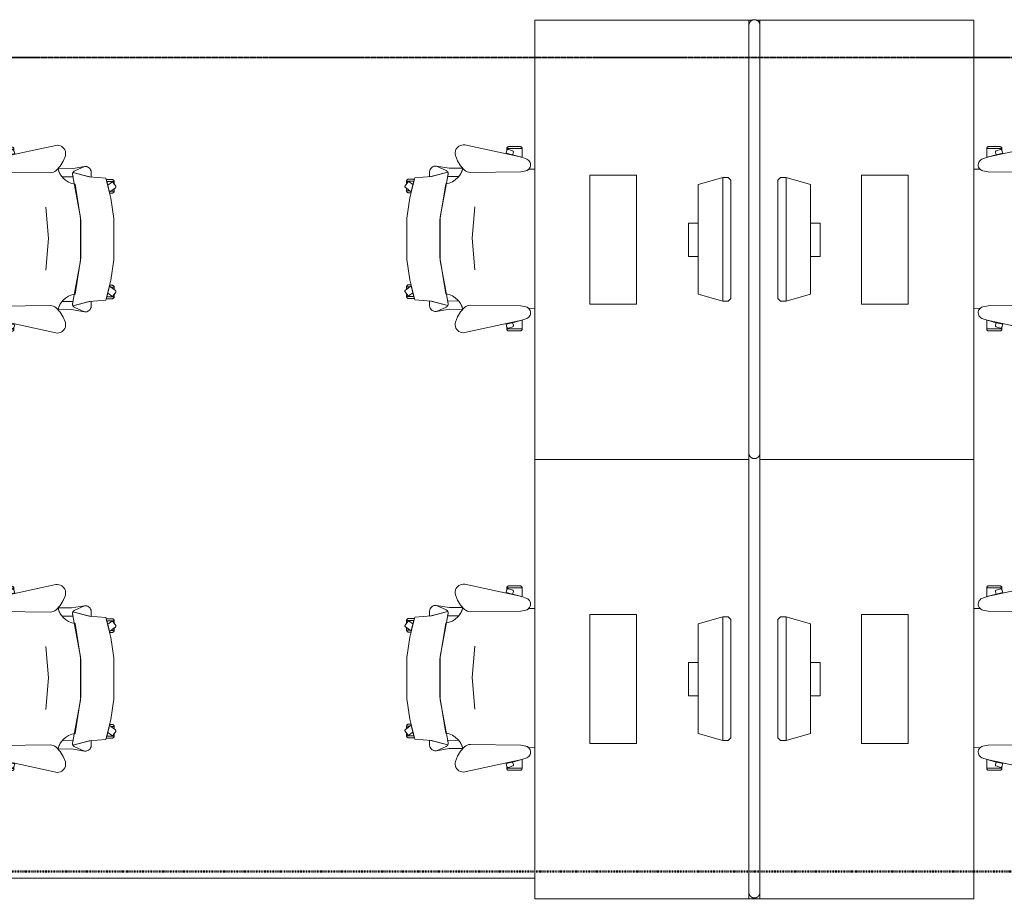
# Model space of a CAD drawing. Header units: millimetres. Extents: x -3388 to 301539, y -5590 to 54660.
# Tile 41 of 216: x 48600 to 52188, y 12837 to 16037. Entities that reach past the tile are written whole.
import ezdxf

# ---------------------------------------------------------------- set-up
doc = ezdxf.new("R2010")
doc.units = ezdxf.units.MM
doc.linetypes.add('30_minuten', pattern=[5.6, 2.4, -1.6, 0, -1.6])
doc.linetypes.add('doorsnede', pattern=[23, 10, -1, 0, -1, 10, -1])
for name, color, linetype, lineweight in [('A-GENM', 13, 'Continuous', 9), ('A-WALL', 113, 'Continuous', 9), ('G-ANNO-SYMB', 111, 'Continuous', 50), ('I-FURN', 30, 'Continuous', 13), ('I-FURN-PNLS', 30, 'Continuous', 13)]:
    doc.layers.add(name, color=color, linetype=linetype, lineweight=lineweight)

# ---------------------------------------------------------------- blocks, each defined once
blk = doc.blocks.new('82_FU_WPB_SH_oth_bureaustoel - Medachair_dwg-4535414-4e verdieping - bouwdeel 3_ 4_ 5')
at = {"layer": 'I-FURN', "color": 8, "lineweight": 9, "flags": 128}
for points in [[(940.758, 324.147), (956.25, 302.822), (930.663, 296.398), (920.955, 309.759), (920.562, 310.431), (920.307, 311.165), (920.201, 311.936), (920.246, 312.713), (920.443, 313.465), (920.782, 314.165), (921.252, 314.785), (921.833, 315.302), (935.215, 325.024), (935.808, 325.381), (936.454, 325.628), (937.133, 325.76), (937.824, 325.773), (938.507, 325.664), (939.161, 325.439), (939.766, 325.104), (940.304, 324.669)], [(1315.08, 324.147), (1299.59, 302.822), (1325.17, 296.398), (1334.88, 309.759), (1335.27, 310.431), (1335.53, 311.165), (1335.64, 311.936), (1335.59, 312.713), (1335.39, 313.465), (1335.05, 314.165), (1334.58, 314.785), (1334, 315.302), (1320.62, 325.024), (1319.95, 325.418), (1319.21, 325.673), (1318.44, 325.779), (1317.67, 325.733), (1316.92, 325.537), (1316.22, 325.197), (1315.6, 324.728)], [(892.889, 168.223), (890.967, 168.059), (889.043, 168.196), (887.164, 168.631), (885.376, 169.354), (900.733, 228.425), (905.902, 289.24), (978.561, 307.639), (1052.71, 318.565), (1203.12, 318.565), (1277.28, 307.639), (1349.93, 289.24), (1355.1, 228.425), (1370.46, 169.354), (1368.67, 168.631), (1366.79, 168.196), (1364.87, 168.059), (1362.95, 168.223), (1207.14, 197.058), (1048.69, 197.058)], [(918.125, 319.565), (927.701, 319.565), (921.833, 315.302), (921.252, 314.785), (920.782, 314.165), (920.443, 313.465), (920.246, 312.713), (920.201, 311.936), (920.307, 311.165), (920.562, 310.431), (920.955, 309.759), (930.663, 296.398), (918.125, 292.89), (918.125, 319.565), (918.125, 292.89), (910.828, 290.739), (910.828, 312.214), (910.93, 313.488), (911.254, 314.724), (911.788, 315.885), (912.516, 316.936), (913.416, 317.843), (914.461, 318.579), (915.618, 319.121), (916.852, 319.453)], [(952.817, 319.565), (944.086, 319.565), (952.817, 307.547)], [(956.25, 302.822), (960.114, 303.709), (960.114, 312.214), (960.012, 313.488), (959.689, 314.724), (959.155, 315.885), (958.427, 316.936), (957.526, 317.842), (956.482, 318.578), (955.325, 319.121), (954.091, 319.453), (952.817, 319.565), (952.817, 307.547)], [(1299.59, 302.822), (1295.72, 303.709), (1295.72, 312.214), (1295.82, 313.488), (1296.15, 314.724), (1296.68, 315.885), (1297.41, 316.936), (1298.31, 317.842), (1299.35, 318.578), (1300.51, 319.121), (1301.75, 319.453), (1303.02, 319.565), (1303.02, 307.547)], [(1303.02, 319.565), (1311.75, 319.565), (1303.02, 307.547)], [(1337.71, 319.565), (1328.13, 319.565), (1334, 315.302), (1334.58, 314.785), (1335.05, 314.165), (1335.39, 313.465), (1335.59, 312.713), (1335.64, 311.936), (1335.53, 311.165), (1335.27, 310.431), (1334.88, 309.759), (1325.17, 296.398), (1337.71, 292.89), (1337.71, 319.565), (1337.71, 292.89), (1345.01, 290.739), (1345.01, 312.214), (1344.91, 313.488), (1344.58, 314.724), (1344.05, 315.885), (1343.32, 316.936), (1342.42, 317.843), (1341.38, 318.579), (1340.22, 319.121), (1338.98, 319.453)], [(885.376, 169.354), (901.933, 235.905), (883.884, 235.905), (878.925, 235.405), (875.362, 233.856), (872.064, 231.801), (869.103, 229.285), (866.877, 226.428), (865.11, 223.266), (863.842, 219.874), (863.209, 217.007), (863.006, 214.077), (863.24, 211.15), (879.412, 175.835), (880.431, 173.831), (881.796, 172.044), (883.463, 170.535)], [(871.242, 164.405), (863.24, 211.15), (879.412, 175.835), (880.505, 173.714), (881.986, 171.843), (883.8, 170.291), (885.878, 169.118), (888.143, 168.366), (890.51, 168.064), (892.892, 168.223), (901.41, 170.576), (901.218, 129.572), (891.954, 123.132), (881.803, 118.206), (871.01, 114.916)], [(1362.94, 168.223), (1354.43, 170.576), (1354.62, 129.572), (1363.88, 123.132), (1374.03, 118.206), (1384.83, 114.916), (1384.59, 164.405), (1392.6, 211.15), (1376.42, 175.835), (1375.41, 173.831), (1374.04, 172.044), (1372.37, 170.535), (1370.46, 169.354), (1368.67, 168.631), (1366.79, 168.196), (1364.87, 168.059)], [(824.403, 141.678), (818.953, 142.657), (813.415, 142.634), (807.972, 141.609), (802.805, 139.617), (798.084, 136.723), (793.963, 133.023), (790.58, 128.638), (788.046, 123.714), (786.445, 118.413), (785.829, 112.909), (786.219, 107.385), (831.099, -100.079), (837.63, -118.572), (839.728, -122.329), (842.495, -125.624), (845.834, -128.337), (849.625, -130.373), (853.732, -131.657), (858.007, -132.144), (862.297, -131.816), (866.449, -130.686), (870.313, -128.793), (873.751, -126.206), (876.639, -123.017), (878.875, -119.341), (880.377, -115.309), (883.676, -96.3046), (886.374, 87.0952), (885.563, 92.9865), (883.773, 98.6577), (881.055, 103.947), (877.488, 108.705), (862.019, 123.036), (844.106, 134.163)], [(1369.46, 87.0952), (1372.16, -96.3046), (1375.46, -115.309), (1376.96, -119.341), (1379.2, -123.017), (1382.09, -126.206), (1385.52, -128.793), (1389.39, -130.686), (1393.54, -131.816), (1397.83, -132.144), (1402.1, -131.657), (1406.21, -130.373), (1410, -128.337), (1413.34, -125.624), (1416.11, -122.329), (1418.21, -118.572), (1424.74, -100.079), (1469.62, 107.385), (1470.01, 112.909), (1469.39, 118.413), (1467.79, 123.714), (1465.26, 128.638), (1461.87, 133.023), (1457.75, 136.723), (1453.03, 139.617), (1447.86, 141.609), (1442.42, 142.634), (1436.88, 142.657), (1431.43, 141.678), (1411.73, 134.163), (1393.82, 123.036), (1378.35, 108.705), (1374.78, 103.947), (1372.06, 98.6577), (1370.27, 92.9865)], [(799.562, -101.355), (799.562, -45.6211), (798.289, -45.733), (797.055, -46.0653), (795.898, -46.6078), (794.853, -47.3438), (793.953, -48.2507), (793.225, -49.3008), (792.691, -50.4619), (792.368, -51.6983), (792.265, -52.9721), (792.265, -94.1338), (792.419, -95.5465), (792.843, -96.9028), (793.521, -98.1512), (794.429, -99.2443), (795.532, -100.141), (796.787, -100.807), (798.148, -101.216)], [(799.562, -45.5991), (807.31, -45.5991), (805.271, -46.2618), (804.634, -46.532), (804.054, -46.9088), (803.548, -47.3805), (803.132, -47.9329), (802.818, -48.5492), (802.616, -49.2106), (802.531, -49.8971), (802.568, -50.5879), (802.723, -51.2618), (807.834, -66.993), (808.146, -67.7056), (808.591, -68.3438), (809.152, -68.8829), (809.807, -69.3023), (810.531, -69.5858), (811.297, -69.7226), (812.075, -69.7073), (812.834, -69.5406), (822.297, -66.4659), (831.099, -100.057), (831.452, -101.333), (799.562, -101.333)], [(816.415, -42.6409), (805.266, -46.2635), (804.629, -46.5337), (804.049, -46.9104), (803.543, -47.3822), (803.127, -47.9346), (802.813, -48.5508), (802.61, -49.2123), (802.526, -49.8988), (802.562, -50.5895), (802.718, -51.2635), (807.829, -66.9946), (808.141, -67.7073), (808.586, -68.3455), (809.147, -68.8846), (809.802, -69.304), (810.526, -69.5875), (811.292, -69.7243), (812.07, -69.709), (812.829, -69.5423), (822.292, -66.4676)], [(1456.27, -45.5991), (1448.53, -45.5991), (1450.57, -46.2618), (1451.2, -46.532), (1451.78, -46.9088), (1452.29, -47.3805), (1452.7, -47.9329), (1453.02, -48.5492), (1453.22, -49.2106), (1453.3, -49.8971), (1453.27, -50.5879), (1453.11, -51.2618), (1448, -66.993), (1447.73, -67.6297), (1447.35, -68.2097), (1446.88, -68.7156), (1446.33, -69.1319), (1445.71, -69.4459), (1445.05, -69.6481), (1444.37, -69.7324), (1443.68, -69.6962), (1443, -69.5406), (1433.54, -66.4659), (1424.74, -100.057), (1424.38, -101.333), (1456.27, -101.333)], [(1439.42, -42.6409), (1450.57, -46.2635), (1451.21, -46.5337), (1451.79, -46.9104), (1452.29, -47.3822), (1452.71, -47.9346), (1453.02, -48.5508), (1453.23, -49.2123), (1453.31, -49.8988), (1453.27, -50.5895), (1453.12, -51.2635), (1448.01, -66.9946), (1447.69, -67.7073), (1447.25, -68.3455), (1446.69, -68.8846), (1446.03, -69.304), (1445.31, -69.5875), (1444.54, -69.7243), (1443.77, -69.709), (1443.01, -69.5423), (1433.54, -66.4676)], [(1456.27, -101.355), (1456.27, -45.6211), (1457.55, -45.733), (1458.78, -46.0653), (1459.94, -46.6078), (1460.98, -47.3438), (1461.88, -48.2507), (1462.61, -49.3008), (1463.14, -50.4619), (1463.47, -51.6983), (1463.57, -52.9721), (1463.57, -94.1338), (1463.42, -95.5465), (1462.99, -96.9028), (1462.31, -98.1512), (1461.41, -99.2443), (1460.3, -100.141), (1459.05, -100.807), (1457.69, -101.216)]]:
    blk.add_lwpolyline(points, close=True, dxfattribs=at)
for points in [[(1391.99, 219.874), (1392.63, 217.007), (1392.83, 214.077), (1392.6, 211.15), (1392.83, 214.077), (1392.63, 217.007), (1391.99, 219.874), (1390.73, 223.267), (1388.96, 226.428), (1386.73, 229.285), (1383.77, 231.802), (1380.47, 233.857), (1376.91, 235.406), (1371.95, 235.905), (1353.9, 235.905), (1370.46, 169.354), (1372.37, 170.535), (1374.04, 172.044), (1375.41, 173.831), (1376.42, 175.835), (1392.6, 211.15)], [(1375.46, -115.309), (1372.16, -96.3046), (1369.46, 87.0952), (1370.27, 92.9865), (1372.06, 98.6577), (1374.78, 103.947), (1378.35, 108.705), (1384.43, 115.005), (1372.33, 118.902), (1361.09, 124.852), (1351.07, 132.673), (1342.56, 142.125), (1335.84, 152.917), (1331.11, 164.717), (1328.51, 177.162), (1195.33, 198.061), (1060.51, 198.061), (927.325, 177.162), (924.726, 164.717), (919.993, 152.917), (913.272, 142.125), (904.769, 132.673), (894.746, 124.852), (883.511, 118.902), (871.409, 115.005), (877.488, 108.705), (881.055, 103.947), (883.773, 98.6577), (885.563, 92.9865), (886.374, 87.0952), (883.676, -96.3046), (880.377, -115.309), (879.012, -119.052), (877.014, -122.499), (874.445, -125.544), (874.7616, -147.7067)], [(1241.01, 70.5866), (1126.01, 80.6836), (1011.01, 70.5866)], [(1381.0744, -147.7067), (1381.39, -125.544), (1378.82, -122.499), (1376.82, -119.052), (1375.46, -115.309)]]:
    blk.add_lwpolyline(points, dxfattribs=at)
blk = doc.blocks.new('82_FU_WPB_SH_oth_bureaustoel - 82_FU_WPB_SH_oth_bureaustoel-362900-4e verdieping - bouwdeel 3_ 4_ 5')
blk.add_blockref('82_FU_WPB_SH_oth_bureaustoel - Medachair_dwg-4535414-4e verdieping - bouwdeel 3_ 4_ 5', (-1131.3, 47.7))
blk = doc.blocks.new('82_FUS_WPB_AV_oth_werkplekken - wp_dubbel _4 pers_-369125-4e verdieping - bouwdeel 3_ 4_ 5')
at = {"layer": 'I-FURN-PNLS', "color": 8, "lineweight": 9}
for p, q in [((777.2, 20), (-781.3, 20)), ((2377.2, 20), (-781.3, 20)), ((-781.3, -20), (777.2, -20)), ((-781.3, -20), (2377.2, -20))]:
    blk.add_line(p, q, dxfattribs=at)
for points, knots in [([(-801.3, 0), (-801.3, 0.9), (-801.2, 2.3), (-800.9, 4.1), (-800.6, 5.3), (-800.2, 6.6), (-799.8, 7.8), (-799.2, 8.9), (-798.7, 10), (-798, 11.1), (-797.3, 12), (-796.6, 12.9), (-795.9, 13.8), (-795.1, 14.6), (-794, 15.5), (-792.8, 16.4), (-791.7, 17.1), (-790.5, 17.8), (-788.3, 18.8), (-785.2, 19.8), (-782.6, 20), (-781.3, 20)], [0, 0, 0, 0, 0.071429, 0.107143, 0.142857, 0.178571, 0.214286, 0.25, 0.285714, 0.321429, 0.357143, 0.392857, 0.428571, 0.464286, 0.5, 0.571429, 0.607143, 0.642857, 0.714286, 0.857143, 1, 1, 1, 1]), ([(-781.3, 20), (-782.6, 20), (-785.2, 19.8), (-788.3, 18.8), (-790.5, 17.8), (-791.7, 17.1), (-792.6, 16.6), (-793.4, 16), (-794.3, 15.3), (-795.1, 14.6), (-795.9, 13.8), (-796.6, 12.9), (-797.3, 12), (-798, 11.1), (-798.7, 10), (-799.2, 8.9), (-799.8, 7.8), (-800.2, 6.6), (-800.6, 5.3), (-800.9, 4.1), (-801.2, 2.3), (-801.3, 0.9), (-801.3, 0)], [-1, -1, -1, -1, -0.857143, -0.714286, -0.642857, -0.607143, -0.571429, -0.535714, -0.5, -0.464286, -0.428571, -0.392857, -0.357143, -0.321429, -0.285714, -0.25, -0.214286, -0.178571, -0.142857, -0.107143, -0.071429, 0, 0, 0, 0]), ([(-781.3, -20), (-782.6, -20), (-785.2, -19.8), (-788.3, -18.8), (-790.5, -17.8), (-791.7, -17.1), (-792.6, -16.6), (-793.4, -16), (-794.3, -15.3), (-795.1, -14.6), (-795.9, -13.8), (-796.6, -12.9), (-797.3, -12), (-798, -11.1), (-798.7, -10), (-799.2, -8.9), (-799.8, -7.8), (-800.2, -6.6), (-800.6, -5.3), (-800.9, -4.1), (-801.2, -2.3), (-801.3, -0.9), (-801.3, 0)], [0, 0, 0, 0, 0.142857, 0.285714, 0.357143, 0.392857, 0.428571, 0.464286, 0.5, 0.535714, 0.571429, 0.607143, 0.642857, 0.678571, 0.714286, 0.75, 0.785714, 0.821429, 0.857143, 0.892857, 0.928571, 1, 1, 1, 1]), ([(-801.3, 0), (-801.3, -0.9), (-801.2, -2.3), (-800.9, -4.1), (-800.6, -5.3), (-800.2, -6.6), (-799.8, -7.8), (-799.2, -8.9), (-798.7, -10), (-798, -11.1), (-797.1, -12.3), (-796.1, -13.5), (-795.1, -14.6), (-794.3, -15.3), (-793.4, -16), (-792.6, -16.6), (-791.7, -17.1), (-790.5, -17.8), (-788.3, -18.8), (-785.2, -19.8), (-782.6, -20), (-781.3, -20)], [-1, -1, -1, -1, -0.928571, -0.892857, -0.857143, -0.821429, -0.785714, -0.75, -0.714286, -0.678571, -0.642857, -0.571429, -0.535714, -0.5, -0.464286, -0.428571, -0.392857, -0.357143, -0.285714, -0.142857, 0, 0, 0, 0]), ([(777.2, 20), (778.5, 20), (781.1, 19.8), (784.2, 18.8), (786.3, 17.8), (787.5, 17.1), (788.4, 16.6), (789.3, 16), (790.1, 15.3), (790.9, 14.6), (791.7, 13.8), (792.5, 12.9), (793.2, 12), (793.9, 11.1), (794.5, 10), (795.1, 8.9), (795.6, 7.8), (796.1, 6.6), (796.5, 5.3), (796.8, 4.1), (797.1, 2.3), (797.2, 0.9), (797.2, 0)], [0, 0, 0, 0, 0.142857, 0.285714, 0.357143, 0.392857, 0.428571, 0.464286, 0.5, 0.535714, 0.571429, 0.607143, 0.642857, 0.678571, 0.714286, 0.75, 0.785714, 0.821429, 0.857143, 0.892857, 0.928571, 1, 1, 1, 1]), ([(797.2, 0), (797.2, -0.9), (797.1, -2.3), (796.8, -4.1), (796.5, -5.3), (796.1, -6.6), (795.6, -7.8), (795.1, -8.9), (794.5, -10), (793.9, -11.1), (793.2, -12), (792.5, -12.9), (791.7, -13.8), (790.9, -14.6), (789.8, -15.5), (788.7, -16.4), (787.5, -17.1), (786.3, -17.8), (784.2, -18.8), (781.1, -19.8), (778.5, -20), (777.2, -20)], [0, 0, 0, 0, 0.071429, 0.107143, 0.142857, 0.178571, 0.214286, 0.25, 0.285714, 0.321429, 0.357143, 0.392857, 0.428571, 0.464286, 0.5, 0.571429, 0.607143, 0.642857, 0.714286, 0.857143, 1, 1, 1, 1]), ([(2377.2, 20), (2378.5, 20), (2381.1, 19.8), (2384.2, 18.8), (2386.3, 17.8), (2387.5, 17.1), (2388.4, 16.6), (2389.3, 16), (2390.1, 15.3), (2390.9, 14.6), (2391.7, 13.8), (2392.5, 12.9), (2393.2, 12), (2393.9, 11.1), (2394.5, 10), (2395.1, 8.9), (2395.6, 7.8), (2396.1, 6.6), (2396.5, 5.3), (2396.8, 4.1), (2397.1, 2.3), (2397.2, 0.9), (2397.2, 0)], [0, 0, 0, 0, 0.142857, 0.285714, 0.357143, 0.392857, 0.428571, 0.464286, 0.5, 0.535714, 0.571429, 0.607143, 0.642857, 0.678571, 0.714286, 0.75, 0.785714, 0.821429, 0.857143, 0.892857, 0.928571, 1, 1, 1, 1]), ([(2397.2, 0), (2397.2, -0.9), (2397.1, -2.3), (2396.8, -4.1), (2396.5, -5.3), (2396.1, -6.6), (2395.6, -7.8), (2395.1, -8.9), (2394.5, -10), (2393.9, -11.1), (2393.2, -12), (2392.5, -12.9), (2391.7, -13.8), (2390.9, -14.6), (2389.8, -15.5), (2388.7, -16.4), (2387.5, -17.1), (2386.3, -17.8), (2384.2, -18.8), (2381.1, -19.8), (2378.5, -20), (2377.2, -20)], [0, 0, 0, 0, 0.071429, 0.107143, 0.142857, 0.178571, 0.214286, 0.25, 0.285714, 0.321429, 0.357143, 0.392857, 0.428571, 0.464286, 0.5, 0.571429, 0.607143, 0.642857, 0.714286, 0.857143, 1, 1, 1, 1])]:
    blk.add_open_spline(points, degree=3, knots=knots, dxfattribs=at)
blk = doc.blocks.new('82_FU_WPB_SH_oth_bureau dubbel - overleg 2p 1600x1600x700-362884-4e verdieping - bouwdeel 3_ 4_ 5')
at = {"layer": 'I-FURN', "color": 8, "lineweight": 9}
for p, q in [((-800, 820), (-800, 40)), ((800, 820), (-800, 820)), ((800, 820), (-800, 820)), ((-800, 820), (-800, 40)), ((800, 40), (800, 820)), ((800, 40), (800, 820)), ((-235, 580), (-235, 410)), ((235, 580), (-235, 580)), ((235, 410), (235, 580)), ((-235, 410), (235, 410)), ((-60.8, 260), (-60.8, 225)), ((60.8, 260), (-60.8, 260)), ((60.8, 225), (60.8, 260)), ((-226.2, 135.5), (-201.2, 225)), ((-201.2, 225), (198.8, 225)), ((198.8, 225), (223.8, 135.5)), ((-226.2, 135.5), (223.8, 135.5)), ((-226.2, 115.5), (-226.2, 135.5)), ((-217, 105.5), (-226.2, 115.5)), ((223.8, 115.5), (214.5, 105.5)), ((223.8, 135.5), (223.8, 115.5)), ((214.5, 105.5), (-217, 105.5)), ((-800, 40), (-800, 26.8)), ((-800, 40), (-781.3, 40)), ((-800, 40), (-781.3, 40)), ((-800, 13.2), (-800, 0)), ((-800, 0), (-781.3, 0)), ((-800, -780), (-800, 0)), ((800, 0), (800, -780)), ((-781.3, 0), (-800, 0)), ((-800, 0), (-800, -780)), ((800, -780), (800, 0)), ((-217, -65.5), (-226.2, -75.5)), ((214.5, -65.5), (-217, -65.5)), ((223.8, -75.5), (214.5, -65.5)), ((-226.2, -75.5), (-226.2, -95.5)), ((-226.2, -95.5), (-201.2, -185)), ((-226.2, -95.5), (223.8, -95.5)), ((198.8, -185), (223.8, -95.5)), ((223.8, -95.5), (223.8, -75.5)), ((-201.2, -185), (198.8, -185)), ((-60.8, -220), (-60.8, -185)), ((60.8, -185), (60.8, -220)), ((60.8, -220), (-60.8, -220)), ((-235, -580), (-235, -410)), ((-235, -410), (235, -410)), ((235, -410), (235, -580)), ((235, -580), (-235, -580)), ((800, -780), (-800, -780)), ((-800, -780), (800, -780))]:
    blk.add_line(p, q, dxfattribs=at)
blk = doc.blocks.new('82_FU_WPB_SH_oth_bureaustoel - 82_FU_WPB_SH_oth_bureaustoel-4536425-4e verdieping - bouwdeel 3_ 4_ 5')
at = {"extrusion": (0, 0, -1), "zscale": -1, "rotation": 180}
blk.add_blockref('82_FU_WPB_SH_oth_bureaustoel - Medachair_dwg-4535414-4e verdieping - bouwdeel 3_ 4_ 5', (1131.3, -47.7), dxfattribs=at)
blk = doc.blocks.new('82_FU_WPB_SH_oth_bureau dubbel - overleg 2p 1600x1600x700-V264-4e verdieping - bouwdeel 3_ 4_ 5')
at = {"layer": 'I-FURN', "color": 8, "lineweight": 9}
for p, q in [((-800, 820), (-800, 40)), ((800, 820), (-800, 820)), ((800, 820), (-800, 820)), ((-800, 820), (-800, 40)), ((800, 40), (800, 820)), ((800, 40), (800, 820)), ((-235, 580), (-235, 410)), ((235, 580), (-235, 580)), ((235, 410), (235, 580)), ((-235, 410), (235, 410)), ((-60.8, 260), (-60.8, 225)), ((60.8, 260), (-60.8, 260)), ((60.8, 225), (60.8, 260)), ((-226.2, 135.5), (-201.2, 225)), ((-201.2, 225), (198.8, 225)), ((198.8, 225), (223.8, 135.5)), ((-226.2, 135.5), (223.8, 135.5)), ((-226.2, 115.5), (-226.2, 135.5)), ((-217, 105.5), (-226.2, 115.5)), ((223.8, 115.5), (214.5, 105.5)), ((223.8, 135.5), (223.8, 115.5)), ((214.5, 105.5), (-217, 105.5)), ((777.2, 40), (800, 40)), ((777.2, 40), (800, 40)), ((800, 40), (800, 0)), ((-800, -780), (-800, 0)), ((777.2, 0), (800, 0)), ((800, 0), (800, -780)), ((-800, 0), (-800, -780)), ((800, 0), (777.2, 0)), ((800, -780), (800, 0)), ((-217, -65.5), (-226.2, -75.5)), ((214.5, -65.5), (-217, -65.5)), ((223.8, -75.5), (214.5, -65.5)), ((-226.2, -75.5), (-226.2, -95.5)), ((-226.2, -95.5), (-201.2, -185)), ((-226.2, -95.5), (223.8, -95.5)), ((198.8, -185), (223.8, -95.5)), ((223.8, -95.5), (223.8, -75.5)), ((-201.2, -185), (198.8, -185)), ((-60.8, -220), (-60.8, -185)), ((60.8, -185), (60.8, -220)), ((60.8, -220), (-60.8, -220)), ((-235, -580), (-235, -410)), ((-235, -410), (235, -410)), ((235, -410), (235, -580)), ((235, -580), (-235, -580)), ((800, -780), (-800, -780)), ((-800, -780), (800, -780))]:
    blk.add_line(p, q, dxfattribs=at)
blk = doc.blocks.new('Stadhuis Zoetermeer_OTH_interieur_rvt-1-4e verdieping - bouwdeel 3_ 4_ 5')
at = {"color": 8, "lineweight": 9, "rotation": 270.0000000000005}
for name, p in [('82_FUS_WPB_AV_oth_werkplekken - wp_dubbel _4 pers_-369125-4e verdieping - bouwdeel 3_ 4_ 5', (51277, 15235.5)), ('82_FU_WPB_SH_oth_bureau dubbel - overleg 2p 1600x1600x700-362884-4e verdieping - bouwdeel 3_ 4_ 5', (51257, 15235.5)), ('82_FU_WPB_SH_oth_bureaustoel - 82_FU_WPB_SH_oth_bureaustoel-362900-4e verdieping - bouwdeel 3_ 4_ 5', (48577, 15234.2)), ('82_FU_WPB_SH_oth_bureaustoel - 82_FU_WPB_SH_oth_bureaustoel-4536425-4e verdieping - bouwdeel 3_ 4_ 5', (50377, 15235.5)), ('82_FU_WPB_SH_oth_bureaustoel - 82_FU_WPB_SH_oth_bureaustoel-362900-4e verdieping - bouwdeel 3_ 4_ 5', (52177, 15235.5)), ('82_FU_WPB_SH_oth_bureau dubbel - overleg 2p 1600x1600x700-V264-4e verdieping - bouwdeel 3_ 4_ 5', (51257, 13635.5)), ('82_FU_WPB_SH_oth_bureaustoel - 82_FU_WPB_SH_oth_bureaustoel-362900-4e verdieping - bouwdeel 3_ 4_ 5', (48577, 13634.2)), ('82_FU_WPB_SH_oth_bureaustoel - 82_FU_WPB_SH_oth_bureaustoel-4536425-4e verdieping - bouwdeel 3_ 4_ 5', (50377, 13635.5)), ('82_FU_WPB_SH_oth_bureaustoel - 82_FU_WPB_SH_oth_bureaustoel-362900-4e verdieping - bouwdeel 3_ 4_ 5', (52177, 13635.5))]:
    blk.add_blockref(name, p, dxfattribs=at)
blk = doc.blocks.new('NLRS_65_GM_WPB_brandscheiding_gen_ISR - 30 minuten-3342768-4e verdieping - bouwdeel 3_ 4_ 5')
at = {"layer": 'A-GENM', "linetype": '30_minuten', "lineweight": 50}
blk.add_line((0, 0), (12426.75, 0), dxfattribs=at)

msp = doc.modelspace()

# ---------------------------------------------------------------- linework, layer by layer
at = {"layer": 'A-WALL'}
msp.add_line((50476.9746, 12909.9996), (48476.9746, 12909.9996), dxfattribs=at)
at = {"layer": 'G-ANNO-SYMB', "linetype": 'doorsnede', "lineweight": 35}
msp.add_line((11312.8601, 15899.0603), (131831.2903, 15899.0603), dxfattribs=at)

# ---------------------------------------------------------------- block references
at = {"lineweight": 5}
msp.add_blockref('Stadhuis Zoetermeer_OTH_interieur_rvt-1-4e verdieping - bouwdeel 3_ 4_ 5', (0, 0), dxfattribs=at)
at = {"layer": 'A-GENM', "linetype": '30_minuten', "lineweight": 50}
msp.add_blockref('NLRS_65_GM_WPB_brandscheiding_gen_ISR - 30 minuten-3342768-4e verdieping - bouwdeel 3_ 4_ 5', (44850, 12935), dxfattribs=at)

doc.saveas('drawing.dxf')
